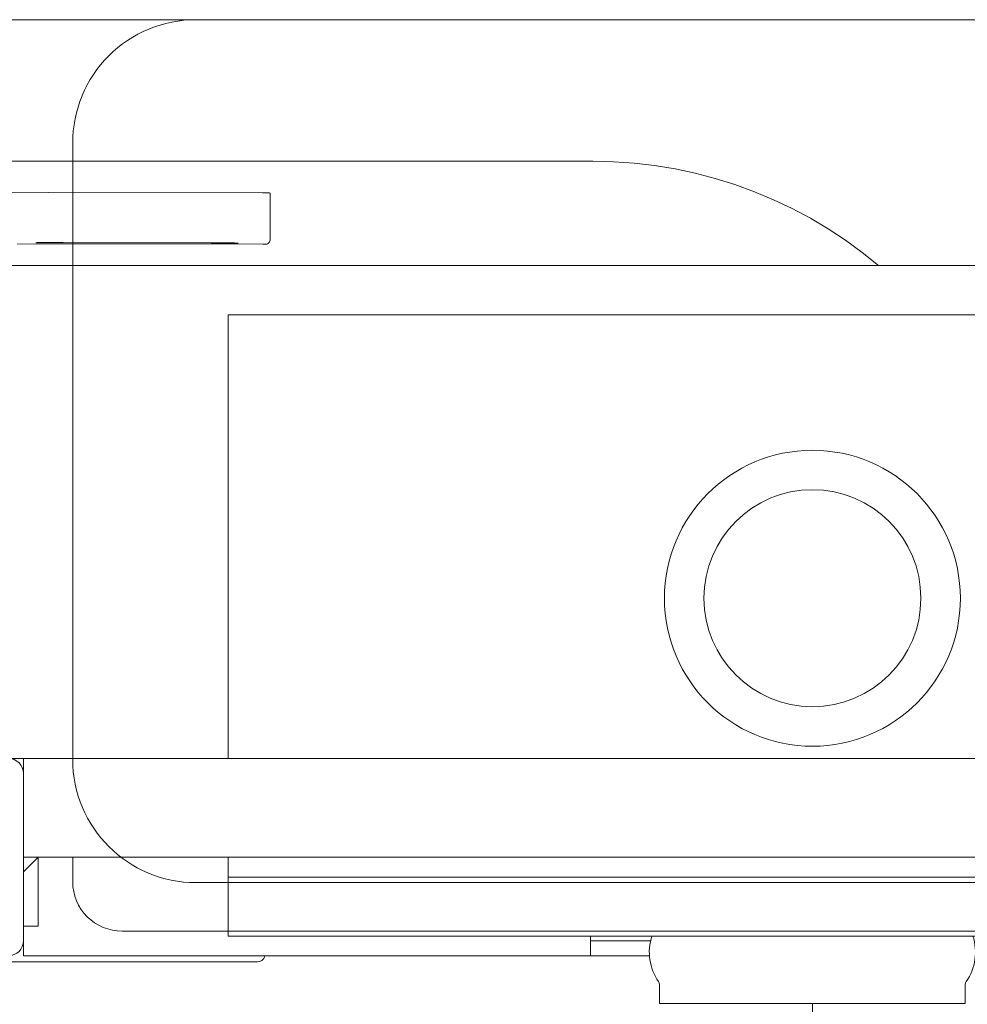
# Model space of a CAD drawing. Header units: millimetres. Extents: x -82287 to 177822, y -399756 to 0.
# Tile 161 of 228: x 51672 to 51692, y -194619 to -194599. Entities that reach past the tile are written whole.
import ezdxf
from ezdxf.enums import TextEntityAlignment as Align

# ---------------------------------------------------------------- set-up
doc = ezdxf.new("R2010")
doc.units = ezdxf.units.MM
doc.header["$MEASUREMENT"] = 0
doc.linetypes.add('SUŁOSZOWA - PB 21 03$0$CARKOVANA', pattern=[7.5, 5, -2.5])
doc.linetypes.add('SUŁOSZOWA - PB 21 03$0$HIDDEN2', pattern=[4.7625, 3.175, -1.5875])
doc.layers.add('FL_XREF', color=252, linetype='Continuous')
for name, color, linetype, lineweight in [('SUŁOSZOWA - PB 21 03$0$!! 0_ Istn-sciany', 251, 'Continuous', 0), ('SUŁOSZOWA - PB 21 03$0$!! 0_Opis_pom', 251, 'Continuous', 0), ('SUŁOSZOWA - PB 21 03$0$!! 1_OPIS POM NOWE', 251, 'Continuous', 0), ('SUŁOSZOWA - PB 21 03$0$!! 1_Wyburzenia', 251, 'SUŁOSZOWA - PB 21 03$0$CARKOVANA', 0), ('SUŁOSZOWA - PB 21 03$0$!! 2_WYBURZENIA DO REMONTU', 251, 'Continuous', 0), ('SUŁOSZOWA - PB 21 03$0$!! 2_wypos-sanitarne', 251, 'Continuous', 0)]:
    doc.layers.add(name, color=color, linetype=linetype, lineweight=lineweight)
doc.layers.add('SUŁOSZOWA - PB 21 03$0$!!_@ wypos sanit nd', color=251, linetype='Continuous', lineweight=0, plot=False)
doc.styles.add('SUŁOSZOWA - PB 21 03$0$ARIAL', font='tahoma.ttf')

# ---------------------------------------------------------------- blocks, each defined once
blk = doc.blocks.new('SUŁOSZOWA - PB 21 03$0$A$C351F644B')
for p, q in [((-20, 17.5), (20, 17.5)), ((22.5, 15), (22.5, 2.5)), ((20, 0), (-20, 0))]:
    blk.add_line(p, q)
for centre, start, end in [((20, 15), 0, 90), ((20, 2.5), 270, 0)]:
    blk.add_arc(centre, 2.5, start, end)
blk = doc.blocks.new('SUŁOSZOWA - PB 21 03$0$A$Cff2eaf8b')
for points in [[(-0.18941, 0.08863), (-0.04454, 0.08863), (-0.04035, 0.08853), (-0.03617, 0.08824), (-0.032, 0.08775), (-0.02786, 0.08707), (-0.02376, 0.08619), (-0.0197, 0.08513), (-0.0157, 0.08388), (-0.01176, 0.08244), (-0.00789, 0.08082), (-0.0041, 0.07902), (-0.0004, 0.07705), (0.0032, 0.0749), (0.0067, 0.0726), (0.01009, 0.07012), (0.01337, 0.0675)], [(-0.19839, 0.08237), (-0.11148, 0.08219)], [(-0.16124, 0.07188), (-0.11145, 0.07178), (-0.11127, 0.07178), (-0.11111, 0.07178), (-0.111, 0.07178), (-0.11083, 0.07179), (-0.11065, 0.07183), (-0.11049, 0.0719), (-0.11033, 0.072), (-0.1102, 0.07212), (-0.11009, 0.07227), (-0.11001, 0.07243), (-0.10996, 0.07261), (-0.10995, 0.07279), (-0.10997, 0.08178), (-0.10998, 0.08217)], [(-0.12195, 0.07209), (-0.15195, 0.07215)], [(-0.15195, 0.07205), (-0.12195, 0.07199)], [(0.16493, 0.0675), (-0.16477, 0.0675)], [(-0.11847, -0.0325), (-0.11847, 0.0575), (0.11153, 0.0575), (0.11153, -0.0325)], [(-0.16, -0.0355), (-0.16, -0.0325), (0.16, -0.0325), (0.16, -0.0355)], [(-0.16, -0.0485), (-0.16, -0.0365)], [(0.16, -0.0555), (0.157, -0.0525), (0.16, -0.0525), (-0.16, -0.0525), (-0.157, -0.0525), (-0.16, -0.0555)], [(-0.157, -0.0525), (-0.157, -0.0665), (-0.16, -0.0665)], [(0.10602, -0.0525), (0.10602, -0.05658), (-0.11847, -0.05658)], [(-0.03305, -0.0725), (-0.16, -0.0725), (-0.16, -0.0695)], [(-0.045, -0.0725), (-0.045, -0.0685)], [(-0.045, -0.0695), (-0.03283, -0.0695)]]:
    blk.add_lwpolyline(points)
for points in [[(-0.15993, -0.0325), (-0.17249, -0.0325, 0.405519), (-0.172, -0.032), (-0.172, -0.0313, 0.414214), (-0.1725, -0.0308), (-0.1875, -0.0308, 0.414214), (-0.188, -0.0313), (-0.188, -0.032, 0.405519), (-0.18751, -0.0325), (-0.19, -0.0325, -0.414214), (-0.2, -0.0225), (-0.2, 0.0575, -0.266001), (-0.19506, 0.06612)], [(-0.15, -0.0525), (-0.15, -0.0575, 0.414214), (-0.14, -0.0675), (-0.11847, -0.0675), (-0.11847, -0.0525)], [(-0.04, -0.0685), (-0.03255, -0.0685, 0.236962), (-0.03118, -0.07775, -0.154353), (-0.031, -0.07832), (-0.031, -0.08218), (0.031, -0.08218), (0.031, -0.07832, -0.154353), (0.03118, -0.07775, 0.236962), (0.03255, -0.0685), (0.04, -0.0685)], [(-0.1633, -0.0727, 0.412536), (-0.1623, -0.0737), (-0.11251, -0.0737), (-0.11222, -0.07367), (-0.11194, -0.07358), (-0.11168, -0.07345), (-0.11145, -0.07326), (-0.11126, -0.07304), (-0.11112, -0.07278), (-0.11104, -0.0725)]]:
    blk.add_lwpolyline(points, format="xyb")
blk.add_lwpolyline([(-0.2, -0.0695), (-0.2, -0.0355, -0.414214), (-0.197, -0.0325), (-0.163, -0.0325, -0.414214), (-0.16, -0.0355), (-0.16, -0.0695, -0.414214), (-0.163, -0.0725), (-0.197, -0.0725, -0.414214)], format="xyb", close=True)
blk.add_lwpolyline([(-0.11847, -0.0685), (0.11153, -0.0685), (0.11153, -0.0675), (-0.11847, -0.0675)], close=True)
for radius in [0.03, 0.022]:
    blk.add_circle((0, 0), radius)
for centre, major_axis, start_param, end_param in [((-0.11148, 0.08218), (-0.0015, 0), 3.141878, 4.712682), ((-0.15195, 0.0721), (0.0055, -0.00001), 1.571085, 4.712678), ((-0.12195, 0.07204), (0.0055, -0.00001), 4.712678, 7.854271)]:
    blk.add_ellipse(centre, major_axis=major_axis, ratio=0.008726, start_param=start_param, end_param=end_param)
blk = doc.blocks.new('SUŁOSZOWA - PB 21 03$0$A$C6ce7c513')
at = {"lineweight": 0}
blk.add_lwpolyline([(0, 0), (0, -0.00246)], dxfattribs=at)
blk = doc.blocks.new('SUŁOSZOWA - PB 21 03')
at = {"layer": 'SUŁOSZOWA - PB 21 03$0$!! 0_ Istn-sciany'}
blk.add_lwpolyline([(51588.71142, -194651.5883), (51658.71142, -194651.5883)], dxfattribs=at)
at = {"layer": 'SUŁOSZOWA - PB 21 03$0$!! 1_Wyburzenia'}
blk.add_lwpolyline([(51573.71142, -194651.5883), (51678.71142, -194651.5883)], dxfattribs=at)
at = {"layer": 'SUŁOSZOWA - PB 21 03$0$!! 2_WYBURZENIA DO REMONTU', "linetype": 'SUŁOSZOWA - PB 21 03$0$HIDDEN2', "ltscale": 3, "rotation": 180}
blk.add_blockref('SUŁOSZOWA - PB 21 03$0$A$C351F644B', (51633.71142, -194651.5883), dxfattribs=at)
at = {"layer": 'SUŁOSZOWA - PB 21 03$0$!! 2_wypos-sanitarne', "xscale": 100, "yscale": 100, "zscale": 100}
blk.add_blockref('SUŁOSZOWA - PB 21 03$0$A$C6ce7c513', (51626.21177, -194671.53931), dxfattribs=at)
at = {"layer": 'SUŁOSZOWA - PB 21 03$0$!!_@ wypos sanit nd', "xscale": 100, "yscale": 100, "zscale": 100}
blk.add_blockref('SUŁOSZOWA - PB 21 03$0$A$Cff2eaf8b', (51626.21177, -194663.32131), dxfattribs=at)
at = {"layer": 'SUŁOSZOWA - PB 21 03$0$!! 0_Opis_pom', "ltscale": 0.7, "style": 'SUŁOSZOWA - PB 21 03$0$ARIAL'}
for tag, p in [('B0,19', (52679.2094, -194257.55204)), ('B2,14', (73874.0461, -194402.0887)), ('B2,12', (73342.49259, -194413.89249)), ('B1,21', (60405.50261, -194427.18207)), ('B2,11', (73069.01144, -194438.89383)), ('B2,16', (75195.07765, -194441.83446)), ('A1,16', (59129.54925, -194448.08429)), ('B1,19', (59914.81903, -194448.15658)), ('B1/17', (59524.53699, -194450.37428)), ('1,23', (61575.22173, -194450.37428)), ('1,22', (60947.33929, -194456.1144)), ('A1,1', (58808.06672, -194460.94161)), ('B0,15', (51514.15008, -194461.8073)), ('B3,7', (87459.81312, -194465.07097)), ('B3,3', (88235.73906, -194465.79732)), ('B2,19.1', (76701.67035, -194466.03695)), ('B2,17', (75506.7465, -194471.3759)), ('B1,18', (59715.51745, -194473.87108)), ('B0,18', (52071.43815, -194478.40179)), ('B3,8', (90006.66539, -194478.47972)), ('B3,6', (86826.65132, -194483.15512)), ('B2,15', (74566.38885, -194487.81114)), ('B2,10', (72728.63362, -194489.37283)), ('B1,20', (60198.53687, -194490.17374)), ('B2,13', (73649.91716, -194500.01242)), ('A0,6', (49094.40602, -194505.72387)), ('A2,5', (72452.45009, -194505.90583)), ('A1,6', (58565.96262, -194514.50753)), ('B1,1', (61908.24378, -194515.48656)), ('A0,4', (49692.81919, -194517.93289)), ('B0,22', (54187.56644, -194519.04308)), ('A0,3', (49906.53818, -194524.03766)), ('B0,20', (53125.45224, -194527.8835)), ('A0,5', (49399.71914, -194533.19455)), ('B0,21', (53847.26622, -194535.08002)), ('B1,3', (62229.35503, -194604.49851)), ('B2,18', (75922.43604, -194612.23635)), ('B2,19', (77152.69039, -194617.53776)), ('A3,4', (85509.27934, -194642.47136)), ('B0,24B', (54824.42896, -194684.26784)), ('B1,4', (63476.45184, -194691.11207)), ('B0,16', (51457.40872, -194704.43091)), ('B0,13', (50367.63944, -194706.5583)), ('B0,17', (51897.58569, -194706.77195)), ('A2,4', (71695.75649, -194707.44268)), ('A1,5', (58149.22649, -194724.80163)), ('A2.1', (72371.45884, -194731.56251)), ('B0,23', (54542.05776, -194742.93939)), ('A1,2', (58744.42262, -194746.622)), ('B1,2D', (60756.29674, -194750.92727)), ('A1,15', (59129.54925, -194780.73348)), ('A3.1', (86079.08704, -194786.62422)), ('B0,14', (50962.60809, -194789.06568)), ('B1,4', (63483.03852, -194791.04365)), ('A0,2', (49295.91259, -194810.95246)), ('B2.7', (74548.27897, -194836.12781)), ('B3,2', (89035.72921, -194837.99287)), ('B1,2B', (62374.83512, -194841.86715)), ('B0,7', (52851.95551, -194845.56115)), ('B1,2A', (61803.35407, -194869.27513)), ('B0,8', (51561.38742, -194890.27848)), ('A3.2', (86016.50296, -195004.88875)), ('A1,3', (58810.05243, -195008.83917)), ('A0,1', (49914.27925, -195025.82804)), ('A0,10', (49695.87246, -195042.9259)), ('B0,17', (51225.06492, -195049.74007)), ('B2.2', (74976.1855, -195068.47988)), ('B0,6', (52110.41055, -195069.39267)), ('A2.2', (72371.45884, -195070.78713)), ('B1,8', (61403.63433, -195071.25189)), ('A0,7', (49042.50308, -195082.6056)), ('B3,11', (88623.94853, -195099.23575)), ('B3,4', (87612.56208, -195132.78192)), ('B3,5', (86839.47632, -195174.05241)), ('B0,12', (50313.60595, -195207.52936)), ('B0,11', (50726.178, -195219.06638)), ('B3,10', (89778.42161, -195220.68871)), ('B1,6', (63686.26823, -195231.3997)), ('B0,24A', (54359.17011, -195245.97867)), ('A1,4', (58093.66276, -195250.96213)), ('B0,10', (51476.34179, -195259.44699)), ('B3,9', (90479.74099, -195260.18621)), ('A0,11', (49643.96951, -195271.84772)), ('B1,14', (59332.54805, -195280.73534)), ('B2,21', (75970.16114, -195290.81005)), ('B0,9', (51798.4912, -195291.17482)), ('A0,8', (49042.50308, -195293.21363)), ('B1,13', (60186.62513, -195314.46953)), ('B2,9', (73175.51251, -195317.21162)), ('B1,5', (63419.22943, -195317.21026)), ('A2.3', (71832.37045, -195318.78232)), ('B2,4', (74493.5947, -195318.7733)), ('A3,3', (85569.83931, -195318.78232)), ('B2,3', (74674.2815, -195319.28036)), ('B1,10', (60892.94126, -195319.45825)), ('B0,3', (52068.59538, -195319.60465)), ('B3,1', (88723.65615, -195329.98594)), ('B2,8', (73894.209, -195338.18956)), ('B2,20', (77211.021, -195343.82367)), ('B1,9', (61058.12383, -195344.48743)), ('B2.1', (75304.74121, -195348.36327)), ('B0,2', (52227.2348, -195357.98297)), ('B1,2C', (61827.40698, -195369.02625)), ('B1,7', (62134.52151, -195372.05069)), ('B0,1', (53061.17304, -195403.85659)), ('A0,9', (49001.50444, -195413.15723)), ('A0,12', (49689.76592, -195485.50737)), ('B0,4', (52224.78303, -195500.96352)), ('B2,5', (74686.48999, -195507.24036)), ('B1,11', (61050.00078, -195512.89565)), ('B1,12', (60864.00751, -195544.00738)), ('B2,6', (74499.29165, -195549.55175)), ('B0,5', (52066.14362, -195556.83806)), ('C2,2', (74812.78942, -195865.8959)), ('C1,3', (61091.58871, -195973.27844)), ('C0,2A', (52278.30875, -196050.48297)), ('C0,1', (52808.36775, -196132.34208)), ('C1,2', (61690.27405, -196439.72387)), ('C1,1', (62060.59754, -196465.28533)), ('C3,1', (88979.71614, -196545.67785)), ('C0,2B', (53028.88223, -196668.8019)), ('C1,4', (61008.68123, -196686.32122)), ('C2,1', (75334.65984, -196786.2197)), ('C2,3', (74834.65119, -196933.26657)), ('C1,5', (61062.7252, -196991.42453)), ('C1,10', (62127.38542, -196998.81344)), ('C1,9', (62147.33751, -197289.53424)), ('C1,6', (61131.41824, -197329.69535)), ('C0,3', (52181.98562, -197341.92176)), ('D1,1', (73931.12245, -197584.03121)), ('C0,4', (52345.96562, -197596.60561)), ('D0,18', (60296.49264, -197617.95269)), ('C2,4', (75243.70451, -197663.89)), ('D0,7', (59141.53804, -197722.84718)), ('C1,7', (61222.2575, -197737.18052)), ('D0,17', (60701.16801, -197741.44864)), ('D1,4', (73157.19908, -197744.29721)), ('D0,3', (59562.25866, -197751.14316)), ('D1,6', (72757.78643, -197751.22612)), ('D0,6', (58741.71849, -197802.61699)), ('D0,10', (58357.73602, -197820.93991)), ('D,09', (59195.67196, -197881.51243)), ('C0,5', (52269.72696, -197902.4362)), ('C0,6', (52872.93793, -197917.07354)), ('D0,2', (59943.06082, -197917.06725)), ('D1,3', (73475.28953, -197924.29875)), ('D0,16', (60721.3534, -197935.2949)), ('D0,8', (59058.9008, -197963.64925)), ('D0,5', (59448.52586, -197969.8061)), ('C2,5', (74555.08284, -197988.7886)), ('D1,5', (73291.61607, -197999.29956)), ('D0,4', (59655.02693, -198042.2589)), ('D0,15', (60692.12223, -198127.4643)), ('D1,2', (73578.07819, -198172.30068)), ('D0,1', (59931.33074, -198173.12806)), ('D0,11', (58161.27105, -198211.45823)), ('D0,12', (58250.99458, -198537.17631)), ('D0,13', (58250.99458, -198764.99605)), ('D1,7', (71854.87376, -198786.88467)), ('D0,14', (59130.08589, -198795.3373)), ('D1,8', (71715.35366, -199212.44512))]:
    blk.add_attdef(tag, text='', height=11.968, dxfattribs=at).set_placement(p, align=Align.MIDDLE_CENTER)
at = {"layer": 'SUŁOSZOWA - PB 21 03$0$!! 1_OPIS POM NOWE', "style": 'SUŁOSZOWA - PB 21 03$0$ARIAL'}
for tag, p in [('C1.7A', (61271.6179, -197538.30303)), ('C2.5B', (74970.66097, -197546.70728)), ('C2,5C', (74903.71123, -197659.13664)), ('C2.4', (75374.07862, -197726.11453)), ('D1,2B', (74322.25834, -197791.43247)), ('C1.7C', (61260.26049, -197811.38428)), ('C1.8B', (61588.27341, -197817.62151)), ('C1.8A', (61884.42005, -197818.94854)), ('C1.7B', (61322.12354, -197933.89849)), ('C2,5A', (74943.41937, -197993.49482)), ('E1.2', (62164.78326, -198139.98688)), ('E1.5E', (62692.10372, -198153.27854)), ('D1,2C', (73419.9359, -198156.57844)), ('E3.1', (88990.58975, -198158.87886)), ('E2.9', (75361.45041, -198161.88904)), ('E2.7', (76022.45692, -198162.26272)), ('D1,2A', (74280.17915, -198172.30068)), ('E1.5D', (62993.60773, -198185.416)), ('E1.1', (61330.46191, -198191.9806)), ('E1.5C', (63016.9343, -198246.3437)), ('E1.5B', (63264.15117, -198307.8661)), ('E3.2', (88781.41347, -198385.24275)), ('E1.6', (61022.6264, -198421.00827)), ('E2.2', (74782.75417, -198427.85813)), ('E2.8', (75757.29014, -198437.09188)), ('E2.6', (76531.8031, -198444.40756)), ('E3.4', (89392.22607, -198450.03942)), ('E1.5A', (63049.47589, -198456.39852)), ('E1.5G', (62892.39981, -198586.12622)), ('E1.5F', (62736.15118, -198589.14592)), ('E1,4', (61888.25021, -198652.6996)), ('E2.1', (75803.99631, -198697.05773)), ('E1.5L', (63297.7633, -198733.65678)), ('E1.3', (61058.5992, -198806.28147)), ('E1.5H', (62893.53005, -198830.01758)), ('E2,3', (74778.52304, -198843.9541)), ('E3.3', (89150.95684, -198867.32581)), ('E1.5K', (63266.15427, -198904.67789)), ('E1.5I', (62723.74907, -199005.87002)), ('E2.4', (75135.87669, -199083.20857)), ('E2.5', (76615.04061, -199164.91143)), ('E1.5J', (63204.25187, -199215.697))]:
    blk.add_attdef(tag, text='', height=11.968, dxfattribs=at).set_placement(p, align=Align.MIDDLE_CENTER)

msp = doc.modelspace()

# ---------------------------------------------------------------- block references
at = {"layer": 'FL_XREF'}
msp.add_blockref('SUŁOSZOWA - PB 21 03', (62.282, 52.898), dxfattribs=at)

doc.saveas('drawing.dxf')
